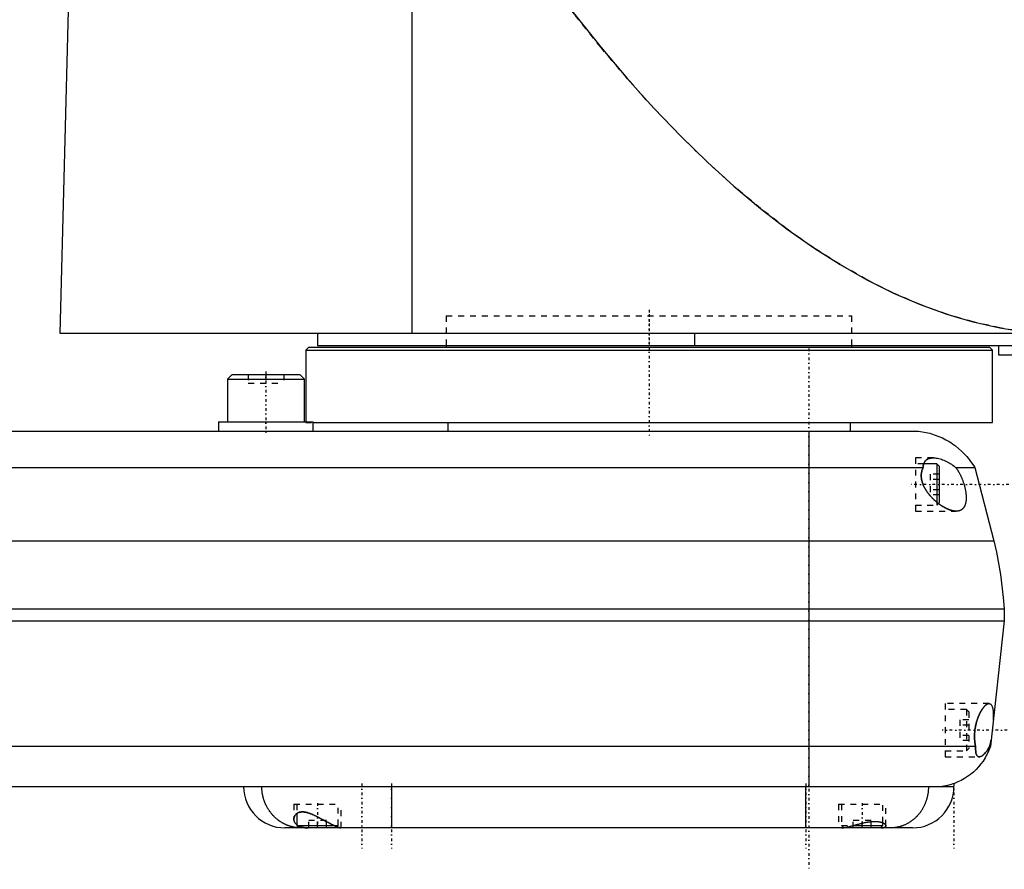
# Model space of a CAD drawing. Extents: x -168 to 602, y -1 to 861.
# Tile 5 of 9: x 194 to 360, y 302 to 446. Entities that reach past the tile are written whole.
import ezdxf

# ---------------------------------------------------------------- set-up
doc = ezdxf.new("R2010")
doc.units = 0
doc.linetypes.add('CENTER', pattern=[1.5, 0.45, -0.5, 0.05, -0.5])
doc.linetypes.add('DASHED', pattern=[2, 1, -1])
for name, color, linetype in [('AM_0', 7, 'CONTINUOUS'), ('AM_3', 7, 'DASHED'), ('AM_7', 7, 'CENTER')]:
    doc.layers.add(name, color=color, linetype=linetype)

msp = doc.modelspace()

# ---------------------------------------------------------------- linework, layer by layer
at = {"layer": 'AM_0', "color": 7, "linetype": 'CONTINUOUS'}
for p, q in [((260, 393), (260, 451.99)), ((200.5, 393), (202, 449.85)), ((602, 393), (200.5, 393)), ((244, 393), (244, 391)), ((307.66, 393), (307.66, 391)), ((244, 391), (598, 391)), ((265.75, 391), (265.75, 390.7)), ((334.25, 390.7), (334.25, 391)), ((359, 391), (359, 389.4)), ((242.5, 390.7), (242, 390.2)), ((242, 390.2), (242, 378.1)), ((242, 390.2), (358, 390.2)), ((242.5, 390.7), (357.5, 390.7)), ((358, 390.2), (357.5, 390.7)), ((358, 378), (358, 390.2)), ((359, 389.4), (375, 389.4)), ((229.58, 386.1), (228.78, 385.3)), ((229.58, 386.1), (240.98, 386.1)), ((241.78, 385.3), (240.98, 386.1)), ((228.78, 385.3), (228.78, 378.1)), ((228.78, 385.3), (241.78, 385.3)), ((241.78, 378.1), (241.78, 385.3)), ((227.28, 378.1), (227.28, 376.5)), ((227.28, 378.1), (243.28, 378.1)), ((243.28, 376.5), (243.28, 378.1)), ((243.28, 378), (358, 378)), ((266, 378), (266, 376.5)), ((334, 376.5), (334, 378)), ((-55.5, 376.5), (345.5, 376.5)), ((327, 376.5), (327, 316.5)), ((348.6, 371), (346.39, 371)), ((349, 370.6), (348.6, 371)), ((348.6, 371), (348.6, 364.52)), ((-56.29, 370.35), (346.29, 370.35)), ((349, 370.6), (349, 364.4)), ((351.81, 370.35), (355, 370.35)), ((355, 370.35), (358.25, 358)), ((348.89, 364.29), (349, 364.4)), ((-68.25, 358), (358.25, 358)), ((-70, 346.5), (360, 346.5)), ((360, 346.5), (360, 344.5)), ((-70, 344.5), (360, 344.5)), ((360, 344.5), (357.65, 323.3)), ((-65.14, 323.3), (355.14, 323.3)), ((357.54, 323.3), (357.65, 323.3)), ((-59.5, 316.5), (351.5, 316.5)), ((256.5, 316.5), (256.5, 309.5)), ((326.5, 309.5), (326.5, 316.5)), ((240.5, 311.93), (240.5, 309.9)), ((344.5, 309.5), (238.5, 309.5)), ((240.5, 309.9), (240.9, 309.5)), ((240.5, 309.9), (246.79, 309.9)), ((247.1, 309.5), (247.28, 309.68)), ((332.87, 309.53), (332.9, 309.5)), ((334.48, 309.9), (339.5, 309.9)), ((339.1, 309.5), (339.5, 309.9)), ((339.5, 309.9), (339.5, 310.35))]:
    msp.add_line(p, q, dxfattribs=at)
for points in [[(285.14, 449.85, 0), (287.39, 446.93, 0), (291.88, 441.33, 0), (296.37, 436.03, 0), (298.61, 433.49, 0), (300.86, 431.03, 0), (305.35, 426.34, 0), (309.84, 421.96, 0), (314.33, 417.88, 0), (318.83, 414.11, 0), (323.32, 410.65, 0), (325.56, 409.03, 0), (327.81, 407.49, 0), (332.3, 404.64, 0), (336.8, 402.09, 0), (341.29, 399.85, 0), (345.78, 397.92, 0), (350.27, 396.29, 0), (352.52, 395.59, 0), (354.77, 394.97, 0), (359.26, 393.95, 0), (363.75, 393.24, 0), (366, 393, 0)], [(345.5, 376.5, 0), (345.82, 376.46, 0), (346.47, 376.36, 0), (347.1, 376.23, 0), (347.42, 376.15, 0), (347.73, 376.06, 0), (348.35, 375.86, 0), (348.96, 375.63, 0), (349.55, 375.36, 0), (350.13, 375.07, 0), (350.7, 374.74, 0), (350.98, 374.57, 0), (351.25, 374.39, 0), (351.78, 374.01, 0), (352.29, 373.6, 0), (352.77, 373.16, 0), (353.24, 372.7, 0), (353.68, 372.21, 0), (353.88, 371.96, 0), (354.09, 371.71, 0), (354.47, 371.18, 0), (354.83, 370.63, 0), (355, 370.35, 0)], [(346.29, 370.35, 0), (346.29, 370.37, 0), (346.29, 370.4, 0), (346.29, 370.43, 0), (346.29, 370.44, 0), (346.29, 370.46, 0), (346.29, 370.49, 0), (346.3, 370.52, 0), (346.3, 370.55, 0), (346.3, 370.58, 0), (346.31, 370.61, 0), (346.31, 370.62, 0), (346.31, 370.64, 0), (346.32, 370.67, 0), (346.32, 370.7, 0), (346.32, 370.73, 0), (346.33, 370.75, 0), (346.34, 370.78, 0), (346.34, 370.8, 0), (346.34, 370.81, 0), (346.35, 370.84, 0), (346.35, 370.86, 0), (346.36, 370.88, 0), (346.36, 370.89, 0), (346.37, 370.92, 0), (346.38, 370.94, 0), (346.38, 370.96, 0), (346.38, 370.97, 0), (346.39, 370.99, 0), (346.4, 371.02, 0), (346.41, 371.04, 0), (346.42, 371.07, 0), (346.43, 371.09, 0), (346.43, 371.1, 0), (346.44, 371.12, 0), (346.45, 371.14, 0), (346.46, 371.16, 0), (346.5, 371.24, 0), (346.57, 371.37, 0), (346.66, 371.48, 0), (346.75, 371.58, 0), (346.8, 371.63, 0), (346.86, 371.67, 0), (346.97, 371.75, 0), (347.09, 371.81, 0), (347.22, 371.87, 0), (347.35, 371.91, 0), (347.49, 371.95, 0), (347.57, 371.96, 0), (347.64, 371.97, 0), (347.79, 371.99, 0), (347.95, 372, 0), (348.02, 372, 0)], [(348.02, 372, 0), (348.12, 372, 0), (348.32, 371.99, 0), (348.52, 371.96, 0), (348.63, 371.95, 0), (348.73, 371.93, 0), (348.94, 371.89, 0), (349.15, 371.83, 0), (349.37, 371.77, 0), (349.58, 371.69, 0), (349.8, 371.61, 0), (349.91, 371.56, 0), (350.02, 371.52, 0), (350.23, 371.41, 0), (350.45, 371.3, 0), (350.67, 371.18, 0), (350.88, 371.05, 0), (351.09, 370.91, 0), (351.2, 370.84, 0), (351.3, 370.76, 0), (351.51, 370.61, 0), (351.71, 370.44, 0), (351.81, 370.35, 0)], [(351.9, 363, 0), (351.87, 363, 0), (351.8, 363, 0), (351.73, 363.01, 0), (351.7, 363.01, 0), (351.67, 363.01, 0), (351.6, 363.02, 0), (351.53, 363.03, 0), (351.46, 363.04, 0), (351.4, 363.05, 0), (351.33, 363.06, 0), (351.29, 363.07, 0), (351.26, 363.08, 0), (351.19, 363.1, 0), (351.12, 363.12, 0), (351.05, 363.14, 0), (350.98, 363.16, 0), (350.9, 363.18, 0), (350.87, 363.19, 0), (350.83, 363.21, 0), (350.75, 363.23, 0), (350.68, 363.26, 0), (350.64, 363.28, 0), (350.6, 363.29, 0), (350.53, 363.32, 0), (350.45, 363.36, 0), (350.41, 363.37, 0), (350.37, 363.39, 0), (350.3, 363.43, 0), (350.22, 363.46, 0), (350.14, 363.5, 0), (350.06, 363.54, 0), (349.98, 363.58, 0), (349.94, 363.61, 0), (349.9, 363.63, 0), (349.82, 363.67, 0), (349.74, 363.72, 0), (349.66, 363.77, 0), (349.58, 363.81, 0), (349.5, 363.86, 0), (349.46, 363.89, 0), (349.42, 363.92, 0), (349.34, 363.97, 0), (349.26, 364.02, 0), (349.18, 364.08, 0), (349.1, 364.13, 0), (349.02, 364.19, 0), (348.98, 364.22, 0), (348.94, 364.25, 0), (348.87, 364.31, 0), (348.79, 364.37, 0), (348.71, 364.43, 0), (348.63, 364.49, 0), (348.56, 364.55, 0), (348.52, 364.58, 0), (348.48, 364.62, 0), (348.41, 364.68, 0), (348.33, 364.75, 0), (348.26, 364.81, 0), (348.18, 364.88, 0), (348.11, 364.95, 0), (348.08, 364.98, 0), (348.04, 365.01, 0), (347.97, 365.08, 0), (347.89, 365.16, 0), (347.86, 365.19, 0), (347.82, 365.23, 0), (347.75, 365.31, 0), (347.68, 365.38, 0), (347.64, 365.42, 0), (347.6, 365.46, 0), (347.53, 365.54, 0), (347.46, 365.62, 0), (347.39, 365.7, 0), (347.32, 365.79, 0), (347.25, 365.87, 0), (347.22, 365.92, 0), (347.18, 365.96, 0), (347.12, 366.05, 0), (347.05, 366.14, 0), (346.98, 366.23, 0), (346.92, 366.32, 0), (346.86, 366.41, 0), (346.83, 366.46, 0), (346.8, 366.5, 0), (346.74, 366.6, 0), (346.68, 366.69, 0), (346.62, 366.79, 0), (346.57, 366.89, 0), (346.51, 366.99, 0), (346.49, 367.04, 0), (346.46, 367.09, 0), (346.41, 367.19, 0), (346.37, 367.29, 0), (346.32, 367.39, 0), (346.28, 367.49, 0), (346.24, 367.59, 0), (346.22, 367.65, 0), (346.2, 367.7, 0), (346.17, 367.8, 0), (346.13, 367.91, 0), (346.11, 368.01, 0), (346.08, 368.11, 0), (346.05, 368.22, 0), (346.04, 368.27, 0), (346.03, 368.33, 0), (346.01, 368.43, 0), (346, 368.54, 0), (345.99, 368.59, 0), (345.99, 368.64, 0), (345.98, 368.75, 0), (345.97, 368.85, 0), (345.97, 368.91, 0), (345.97, 368.96, 0), (345.97, 369.06, 0), (345.98, 369.17, 0), (345.98, 369.27, 0), (345.99, 369.37, 0), (346.01, 369.47, 0), (346.02, 369.52, 0), (346.03, 369.57, 0), (346.05, 369.67, 0), (346.07, 369.77, 0), (346.1, 369.86, 0), (346.12, 369.96, 0), (346.16, 370.05, 0), (346.17, 370.09, 0), (346.19, 370.14, 0), (346.23, 370.22, 0), (346.27, 370.31, 0), (346.29, 370.35, 0)], [(351.81, 370.35, 0), (351.84, 370.32, 0), (351.89, 370.25, 0), (351.94, 370.18, 0), (351.96, 370.15, 0), (351.99, 370.11, 0), (352.03, 370.05, 0), (352.08, 369.97, 0), (352.13, 369.9, 0), (352.18, 369.83, 0), (352.22, 369.75, 0), (352.25, 369.71, 0), (352.27, 369.67, 0), (352.32, 369.59, 0), (352.36, 369.51, 0), (352.41, 369.43, 0), (352.45, 369.35, 0), (352.5, 369.26, 0), (352.52, 369.22, 0), (352.54, 369.18, 0), (352.59, 369.09, 0), (352.63, 369, 0), (352.65, 368.96, 0), (352.67, 368.91, 0), (352.71, 368.82, 0), (352.75, 368.73, 0), (352.77, 368.69, 0), (352.79, 368.64, 0), (352.83, 368.55, 0), (352.87, 368.46, 0), (352.91, 368.36, 0), (352.94, 368.27, 0), (352.98, 368.17, 0), (353, 368.12, 0), (353.01, 368.08, 0), (353.05, 367.98, 0), (353.08, 367.88, 0), (353.11, 367.79, 0), (353.14, 367.69, 0), (353.17, 367.6, 0), (353.19, 367.55, 0), (353.2, 367.5, 0), (353.23, 367.4, 0), (353.26, 367.31, 0), (353.28, 367.21, 0), (353.31, 367.12, 0), (353.33, 367.02, 0), (353.34, 366.98, 0), (353.35, 366.93, 0), (353.37, 366.84, 0), (353.39, 366.74, 0), (353.41, 366.65, 0), (353.43, 366.55, 0), (353.45, 366.46, 0), (353.46, 366.41, 0), (353.46, 366.36, 0), (353.48, 366.27, 0), (353.49, 366.17, 0), (353.51, 366.08, 0), (353.52, 365.98, 0), (353.53, 365.89, 0), (353.53, 365.84, 0), (353.54, 365.79, 0), (353.54, 365.7, 0), (353.55, 365.61, 0), (353.55, 365.56, 0), (353.56, 365.52, 0), (353.56, 365.43, 0), (353.56, 365.34, 0), (353.56, 365.29, 0), (353.56, 365.25, 0), (353.56, 365.16, 0), (353.56, 365.08, 0), (353.55, 364.99, 0), (353.55, 364.91, 0), (353.54, 364.83, 0), (353.54, 364.79, 0), (353.54, 364.75, 0), (353.53, 364.67, 0), (353.52, 364.59, 0), (353.5, 364.51, 0), (353.49, 364.44, 0), (353.47, 364.37, 0), (353.47, 364.33, 0), (353.46, 364.3, 0), (353.44, 364.23, 0), (353.42, 364.17, 0), (353.4, 364.1, 0), (353.38, 364.04, 0), (353.36, 363.98, 0), (353.34, 363.95, 0), (353.33, 363.92, 0), (353.31, 363.87, 0), (353.28, 363.81, 0), (353.25, 363.76, 0), (353.22, 363.71, 0), (353.19, 363.66, 0), (353.18, 363.63, 0), (353.16, 363.61, 0), (353.13, 363.56, 0), (353.09, 363.52, 0), (353.05, 363.48, 0), (353.02, 363.44, 0), (352.98, 363.4, 0), (352.96, 363.38, 0), (352.94, 363.36, 0), (352.9, 363.32, 0), (352.86, 363.29, 0), (352.83, 363.28, 0), (352.81, 363.26, 0), (352.77, 363.23, 0), (352.72, 363.2, 0), (352.7, 363.19, 0), (352.68, 363.18, 0), (352.63, 363.15, 0), (352.58, 363.13, 0), (352.53, 363.11, 0), (352.48, 363.09, 0), (352.43, 363.07, 0), (352.4, 363.07, 0), (352.37, 363.06, 0), (352.32, 363.05, 0), (352.27, 363.03, 0), (352.21, 363.02, 0), (352.16, 363.02, 0), (352.1, 363.01, 0), (352.07, 363.01, 0), (352.04, 363, 0), (351.99, 363, 0), (351.93, 363, 0), (351.9, 363, 0)], [(358.25, 358, 0), (358.67, 356.1, 0), (359.35, 352.28, 0), (359.83, 348.43, 0), (360, 346.5, 0)], [(355.14, 323.3, 0), (355.14, 323.34, 0), (355.12, 323.42, 0), (355.1, 323.49, 0), (355.09, 323.53, 0), (355.09, 323.57, 0), (355.07, 323.66, 0), (355.06, 323.74, 0), (355.05, 323.82, 0), (355.03, 323.91, 0), (355.02, 323.99, 0), (355.02, 324.04, 0), (355.01, 324.08, 0), (355, 324.17, 0), (355, 324.26, 0), (354.99, 324.35, 0), (354.98, 324.44, 0), (354.98, 324.53, 0), (354.98, 324.58, 0), (354.97, 324.62, 0), (354.97, 324.72, 0), (354.97, 324.81, 0), (354.97, 324.86, 0), (354.97, 324.9, 0), (354.97, 325, 0), (354.97, 325.09, 0), (354.97, 325.14, 0), (354.97, 325.18, 0), (354.98, 325.28, 0), (354.98, 325.37, 0), (354.99, 325.47, 0), (354.99, 325.56, 0), (355, 325.65, 0), (355, 325.7, 0), (355.01, 325.74, 0), (355.02, 325.84, 0), (355.03, 325.93, 0), (355.04, 326.02, 0), (355.05, 326.11, 0), (355.06, 326.21, 0), (355.07, 326.25, 0), (355.08, 326.3, 0), (355.09, 326.39, 0), (355.11, 326.49, 0), (355.13, 326.58, 0), (355.15, 326.67, 0), (355.16, 326.77, 0), (355.17, 326.81, 0), (355.18, 326.86, 0), (355.21, 326.95, 0), (355.23, 327.04, 0), (355.25, 327.14, 0), (355.27, 327.23, 0), (355.3, 327.32, 0), (355.31, 327.36, 0), (355.32, 327.41, 0), (355.35, 327.5, 0), (355.38, 327.59, 0), (355.4, 327.67, 0), (355.43, 327.76, 0), (355.46, 327.84, 0), (355.48, 327.89, 0), (355.49, 327.93, 0), (355.52, 328.01, 0), (355.55, 328.1, 0), (355.57, 328.14, 0), (355.58, 328.18, 0), (355.61, 328.26, 0), (355.65, 328.34, 0), (355.66, 328.37, 0), (355.68, 328.41, 0), (355.71, 328.49, 0), (355.74, 328.56, 0), (355.78, 328.64, 0), (355.81, 328.71, 0), (355.84, 328.78, 0), (355.86, 328.81, 0), (355.88, 328.85, 0), (355.91, 328.92, 0), (355.94, 328.98, 0), (355.98, 329.05, 0), (356.01, 329.11, 0), (356.05, 329.17, 0), (356.06, 329.2, 0), (356.08, 329.23, 0), (356.12, 329.29, 0), (356.15, 329.35, 0), (356.19, 329.41, 0), (356.23, 329.47, 0), (356.26, 329.52, 0), (356.28, 329.55, 0), (356.3, 329.58, 0), (356.34, 329.63, 0), (356.37, 329.68, 0), (356.41, 329.73, 0), (356.45, 329.78, 0), (356.48, 329.83, 0), (356.5, 329.86, 0), (356.52, 329.88, 0), (356.56, 329.92, 0), (356.6, 329.97, 0), (356.63, 330.01, 0), (356.67, 330.05, 0), (356.71, 330.09, 0), (356.73, 330.11, 0), (356.75, 330.13, 0), (356.78, 330.16, 0), (356.82, 330.2, 0), (356.84, 330.21, 0), (356.85, 330.23, 0), (356.89, 330.26, 0), (356.93, 330.29, 0), (356.94, 330.3, 0), (356.96, 330.31, 0), (357, 330.34, 0), (357.03, 330.36, 0), (357.07, 330.38, 0), (357.1, 330.4, 0), (357.13, 330.42, 0), (357.15, 330.43, 0), (357.17, 330.44, 0), (357.2, 330.45, 0), (357.23, 330.46, 0), (357.26, 330.47, 0), (357.29, 330.48, 0), (357.32, 330.49, 0), (357.34, 330.49, 0), (357.35, 330.49, 0), (357.38, 330.5, 0), (357.41, 330.5, 0), (357.42, 330.5, 0)], [(357.42, 330.5, 0), (357.47, 330.5, 0), (357.55, 330.48, 0), (357.63, 330.44, 0), (357.67, 330.42, 0), (357.71, 330.39, 0), (357.78, 330.32, 0), (357.85, 330.22, 0), (357.91, 330.11, 0), (357.96, 329.98, 0), (358, 329.84, 0), (358.02, 329.76, 0), (358.04, 329.68, 0), (358.08, 329.5, 0), (358.1, 329.31, 0), (358.12, 329.11, 0), (358.14, 328.89, 0), (358.15, 328.66, 0), (358.15, 328.54, 0), (358.15, 328.41, 0), (358.15, 328.15, 0), (358.15, 327.89, 0), (358.14, 327.75, 0)], [(357.76, 324.34, 0), (357.76, 324.3, 0), (357.75, 324.24, 0), (357.74, 324.18, 0), (357.73, 324.15, 0), (357.72, 324.12, 0), (357.71, 324.06, 0), (357.7, 324, 0), (357.69, 323.94, 0), (357.67, 323.88, 0), (357.66, 323.82, 0), (357.66, 323.79, 0), (357.65, 323.77, 0), (357.64, 323.71, 0), (357.62, 323.65, 0), (357.61, 323.6, 0), (357.6, 323.54, 0), (357.58, 323.49, 0), (357.58, 323.46, 0), (357.57, 323.43, 0), (357.56, 323.38, 0), (357.54, 323.33, 0), (357.54, 323.3, 0)], [(357.65, 323.3, 0), (357.55, 323, 0), (357.32, 322.43, 0), (357.05, 321.86, 0), (356.91, 321.59, 0), (356.75, 321.32, 0), (356.42, 320.79, 0), (356.06, 320.29, 0), (355.66, 319.81, 0), (355.23, 319.35, 0), (354.78, 318.93, 0), (354.55, 318.73, 0), (354.31, 318.53, 0), (353.8, 318.16, 0), (353.28, 317.83, 0), (352.74, 317.52, 0), (352.18, 317.26, 0), (351.6, 317.02, 0), (351.31, 316.92, 0), (351.01, 316.83, 0), (350.42, 316.67, 0), (349.81, 316.55, 0), (349.5, 316.5, 0)], [(355.75, 321.5, 0), (355.71, 321.5, 0), (355.64, 321.51, 0), (355.57, 321.54, 0), (355.54, 321.55, 0), (355.51, 321.57, 0), (355.45, 321.62, 0), (355.4, 321.67, 0), (355.36, 321.74, 0), (355.31, 321.82, 0), (355.28, 321.91, 0), (355.26, 321.96, 0), (355.25, 322.02, 0), (355.22, 322.13, 0), (355.2, 322.25, 0), (355.18, 322.39, 0), (355.17, 322.54, 0), (355.16, 322.69, 0), (355.15, 322.77, 0), (355.15, 322.85, 0), (355.15, 323.03, 0), (355.14, 323.21, 0), (355.14, 323.3, 0)], [(357.54, 323.3, 0), (357.49, 323.21, 0), (357.4, 323.03, 0), (357.3, 322.86, 0), (357.25, 322.78, 0), (357.2, 322.7, 0), (357.09, 322.54, 0), (356.99, 322.4, 0), (356.88, 322.27, 0), (356.78, 322.15, 0), (356.67, 322.03, 0), (356.62, 321.98, 0), (356.57, 321.93, 0), (356.46, 321.84, 0), (356.36, 321.75, 0), (356.26, 321.68, 0), (356.16, 321.62, 0), (356.06, 321.58, 0), (356.01, 321.56, 0), (355.97, 321.54, 0), (355.88, 321.51, 0), (355.79, 321.5, 0), (355.75, 321.5, 0)], [(240.89, 309.51, 0), (240.85, 309.51, 0), (240.75, 309.51, 0), (240.66, 309.52, 0), (240.62, 309.53, 0), (240.57, 309.53, 0), (240.48, 309.54, 0), (240.39, 309.55, 0), (240.29, 309.56, 0), (240.2, 309.58, 0), (240.11, 309.59, 0), (240.07, 309.6, 0), (240.02, 309.61, 0), (239.93, 309.63, 0), (239.84, 309.65, 0), (239.75, 309.67, 0), (239.66, 309.69, 0), (239.57, 309.71, 0), (239.52, 309.72, 0), (239.48, 309.74, 0), (239.39, 309.76, 0), (239.3, 309.79, 0), (239.26, 309.8, 0), (239.21, 309.82, 0), (239.12, 309.85, 0), (239.04, 309.88, 0), (238.99, 309.9, 0), (238.95, 309.91, 0), (238.86, 309.95, 0), (238.77, 309.98, 0), (238.69, 310.02, 0), (238.6, 310.06, 0), (238.52, 310.1, 0), (238.47, 310.12, 0), (238.43, 310.14, 0), (238.35, 310.18, 0), (238.26, 310.22, 0), (238.18, 310.27, 0), (238.1, 310.31, 0), (238.02, 310.36, 0), (237.98, 310.38, 0), (237.94, 310.41, 0), (237.85, 310.45, 0), (237.77, 310.51, 0), (237.7, 310.56, 0), (237.62, 310.61, 0), (237.54, 310.66, 0), (237.5, 310.69, 0), (237.46, 310.72, 0), (237.39, 310.77, 0), (237.31, 310.83, 0), (237.23, 310.89, 0), (237.16, 310.95, 0), (237.09, 311.01, 0), (237.05, 311.04, 0), (237.01, 311.07, 0), (236.94, 311.14, 0), (236.87, 311.2, 0), (236.8, 311.27, 0), (236.73, 311.33, 0), (236.66, 311.4, 0), (236.63, 311.43, 0), (236.6, 311.47, 0), (236.53, 311.54, 0), (236.46, 311.61, 0), (236.43, 311.64, 0), (236.4, 311.68, 0), (236.33, 311.75, 0), (236.27, 311.82, 0), (236.24, 311.86, 0), (236.21, 311.9, 0), (236.15, 311.97, 0), (236.09, 312.05, 0), (236.03, 312.13, 0), (235.97, 312.21, 0), (235.91, 312.28, 0), (235.89, 312.32, 0), (235.86, 312.36, 0), (235.8, 312.44, 0), (235.75, 312.53, 0), (235.7, 312.61, 0), (235.65, 312.69, 0), (235.6, 312.77, 0), (235.57, 312.82, 0), (235.55, 312.86, 0), (235.5, 312.94, 0), (235.45, 313.03, 0), (235.41, 313.12, 0), (235.36, 313.2, 0), (235.32, 313.29, 0), (235.3, 313.33, 0), (235.28, 313.38, 0), (235.23, 313.47, 0), (235.19, 313.56, 0), (235.16, 313.65, 0), (235.12, 313.74, 0), (235.08, 313.83, 0), (235.06, 313.88, 0), (235.05, 313.92, 0), (235.01, 314.02, 0), (234.98, 314.11, 0), (234.95, 314.2, 0), (234.92, 314.3, 0), (234.89, 314.39, 0), (234.88, 314.44, 0), (234.86, 314.49, 0), (234.84, 314.58, 0), (234.81, 314.68, 0), (234.8, 314.73, 0), (234.79, 314.78, 0), (234.76, 314.87, 0), (234.74, 314.97, 0), (234.73, 315.02, 0), (234.72, 315.07, 0), (234.7, 315.16, 0), (234.69, 315.26, 0), (234.67, 315.36, 0), (234.66, 315.46, 0), (234.64, 315.56, 0), (234.64, 315.61, 0), (234.63, 315.66, 0), (234.62, 315.75, 0), (234.61, 315.85, 0), (234.6, 315.95, 0), (234.6, 316.05, 0), (234.59, 316.15, 0), (234.59, 316.2, 0), (234.59, 316.25, 0), (234.58, 316.35, 0), (234.58, 316.45, 0), (234.58, 316.5, 0)], [(347.19, 316.5, 0), (347.19, 316.45, 0), (347.19, 316.35, 0), (347.19, 316.24, 0), (347.19, 316.19, 0), (347.19, 316.14, 0), (347.18, 316.04, 0), (347.17, 315.94, 0), (347.17, 315.83, 0), (347.16, 315.73, 0), (347.15, 315.63, 0), (347.14, 315.58, 0), (347.13, 315.53, 0), (347.12, 315.43, 0), (347.1, 315.33, 0), (347.09, 315.23, 0), (347.07, 315.13, 0), (347.05, 315.03, 0), (347.04, 314.98, 0), (347.03, 314.93, 0), (347.01, 314.83, 0), (346.99, 314.73, 0), (346.97, 314.68, 0), (346.96, 314.63, 0), (346.94, 314.53, 0), (346.91, 314.43, 0), (346.9, 314.38, 0), (346.88, 314.33, 0), (346.85, 314.24, 0), (346.82, 314.14, 0), (346.79, 314.04, 0), (346.76, 313.95, 0), (346.72, 313.85, 0), (346.7, 313.81, 0), (346.68, 313.76, 0), (346.65, 313.66, 0), (346.61, 313.57, 0), (346.57, 313.48, 0), (346.53, 313.39, 0), (346.49, 313.29, 0), (346.46, 313.25, 0), (346.44, 313.2, 0), (346.4, 313.11, 0), (346.35, 313.03, 0), (346.31, 312.94, 0), (346.26, 312.85, 0), (346.21, 312.76, 0), (346.18, 312.72, 0), (346.16, 312.68, 0), (346.11, 312.59, 0), (346.05, 312.51, 0), (346, 312.42, 0), (345.95, 312.34, 0), (345.89, 312.26, 0), (345.86, 312.22, 0), (345.83, 312.18, 0), (345.78, 312.1, 0), (345.72, 312.02, 0), (345.66, 311.94, 0), (345.6, 311.87, 0), (345.53, 311.79, 0), (345.5, 311.75, 0), (345.47, 311.72, 0), (345.41, 311.64, 0), (345.34, 311.57, 0), (345.31, 311.53, 0), (345.27, 311.5, 0), (345.21, 311.43, 0), (345.14, 311.36, 0), (345.11, 311.32, 0), (345.07, 311.29, 0), (345, 311.22, 0), (344.93, 311.15, 0), (344.86, 311.09, 0), (344.79, 311.02, 0), (344.71, 310.96, 0), (344.68, 310.93, 0), (344.64, 310.9, 0), (344.57, 310.84, 0), (344.49, 310.78, 0), (344.42, 310.72, 0), (344.34, 310.67, 0), (344.26, 310.61, 0), (344.22, 310.58, 0), (344.18, 310.56, 0), (344.1, 310.5, 0), (344.02, 310.45, 0), (343.94, 310.4, 0), (343.86, 310.35, 0), (343.78, 310.3, 0), (343.74, 310.28, 0), (343.7, 310.26, 0), (343.62, 310.21, 0), (343.53, 310.17, 0), (343.45, 310.13, 0), (343.37, 310.08, 0), (343.28, 310.04, 0), (343.24, 310.03, 0), (343.19, 310.01, 0), (343.11, 309.97, 0), (343.02, 309.93, 0), (342.94, 309.9, 0), (342.85, 309.87, 0), (342.76, 309.83, 0), (342.72, 309.82, 0), (342.67, 309.8, 0), (342.59, 309.78, 0), (342.5, 309.75, 0), (342.45, 309.73, 0), (342.41, 309.72, 0), (342.32, 309.7, 0), (342.23, 309.67, 0), (342.18, 309.66, 0), (342.14, 309.65, 0), (342.05, 309.63, 0), (341.96, 309.61, 0), (341.87, 309.6, 0), (341.78, 309.58, 0), (341.69, 309.57, 0), (341.64, 309.56, 0), (341.6, 309.55, 0), (341.51, 309.54, 0), (341.41, 309.53, 0), (341.32, 309.52, 0), (341.23, 309.51, 0), (341.14, 309.51, 0), (341.09, 309.51, 0), (341.05, 309.5, 0), (340.96, 309.5, 0), (340.86, 309.5, 0), (340.82, 309.5, 0)], [(240, 310.98, 0), (240, 311, 0), (240, 311.06, 0), (240.01, 311.12, 0), (240.01, 311.14, 0), (240.02, 311.17, 0), (240.03, 311.23, 0), (240.04, 311.28, 0), (240.06, 311.34, 0), (240.08, 311.39, 0), (240.1, 311.44, 0), (240.11, 311.47, 0), (240.13, 311.49, 0), (240.15, 311.54, 0), (240.18, 311.59, 0), (240.22, 311.64, 0), (240.25, 311.69, 0), (240.29, 311.73, 0), (240.31, 311.75, 0), (240.33, 311.77, 0), (240.37, 311.82, 0), (240.41, 311.86, 0), (240.44, 311.88, 0), (240.46, 311.9, 0), (240.51, 311.93, 0), (240.57, 311.97, 0), (240.59, 311.99, 0), (240.62, 312, 0), (240.68, 312.04, 0), (240.74, 312.07, 0), (240.81, 312.09, 0), (240.87, 312.12, 0), (240.94, 312.14, 0), (240.98, 312.15, 0), (241.01, 312.16, 0), (241.09, 312.17, 0), (241.16, 312.18, 0), (241.24, 312.19, 0), (241.32, 312.2, 0), (241.4, 312.2, 0), (241.45, 312.2, 0), (241.49, 312.2, 0), (241.58, 312.2, 0), (241.67, 312.19, 0), (241.76, 312.18, 0), (241.85, 312.17, 0), (241.94, 312.15, 0), (241.99, 312.14, 0), (242.04, 312.13, 0), (242.13, 312.11, 0), (242.23, 312.09, 0), (242.32, 312.06, 0), (242.42, 312.03, 0), (242.52, 312, 0), (242.57, 311.98, 0), (242.62, 311.97, 0), (242.72, 311.93, 0), (242.82, 311.89, 0), (242.92, 311.85, 0), (243.02, 311.81, 0), (243.12, 311.77, 0), (243.17, 311.75, 0), (243.22, 311.72, 0), (243.33, 311.68, 0), (243.43, 311.63, 0), (243.48, 311.6, 0), (243.54, 311.58, 0), (243.64, 311.53, 0), (243.75, 311.48, 0), (243.8, 311.45, 0), (243.85, 311.43, 0), (243.96, 311.37, 0), (244.06, 311.32, 0), (244.17, 311.27, 0), (244.27, 311.21, 0), (244.38, 311.16, 0), (244.43, 311.13, 0), (244.49, 311.1, 0), (244.59, 311.05, 0), (244.69, 310.99, 0), (244.8, 310.93, 0), (244.9, 310.88, 0), (245.01, 310.82, 0), (245.06, 310.8, 0), (245.11, 310.77, 0), (245.21, 310.71, 0), (245.31, 310.66, 0), (245.41, 310.61, 0), (245.51, 310.55, 0), (245.61, 310.5, 0), (245.66, 310.47, 0), (245.71, 310.45, 0), (245.81, 310.4, 0), (245.9, 310.35, 0), (246, 310.3, 0), (246.09, 310.25, 0), (246.18, 310.2, 0), (246.23, 310.18, 0), (246.27, 310.15, 0), (246.36, 310.11, 0), (246.45, 310.07, 0), (246.54, 310.02, 0), (246.62, 309.98, 0), (246.71, 309.94, 0), (246.75, 309.92, 0), (246.79, 309.9, 0), (246.87, 309.86, 0), (246.94, 309.83, 0), (246.98, 309.81, 0), (247.02, 309.79, 0), (247.09, 309.76, 0), (247.16, 309.73, 0), (247.2, 309.72, 0), (247.23, 309.7, 0), (247.3, 309.68, 0), (247.36, 309.65, 0), (247.42, 309.63, 0), (247.48, 309.61, 0), (247.54, 309.59, 0), (247.57, 309.58, 0), (247.59, 309.57, 0), (247.64, 309.55, 0), (247.69, 309.54, 0), (247.73, 309.53, 0), (247.77, 309.52, 0), (247.81, 309.51, 0), (247.83, 309.51, 0), (247.84, 309.51, 0), (247.87, 309.5, 0), (247.9, 309.5, 0), (247.91, 309.5, 0)], [(240.5, 310.02, 0), (240.47, 310.05, 0), (240.42, 310.09, 0), (240.37, 310.14, 0), (240.35, 310.16, 0), (240.32, 310.19, 0), (240.28, 310.24, 0), (240.24, 310.29, 0), (240.2, 310.34, 0), (240.17, 310.39, 0), (240.14, 310.44, 0), (240.12, 310.47, 0), (240.11, 310.5, 0), (240.09, 310.55, 0), (240.06, 310.61, 0), (240.05, 310.66, 0), (240.03, 310.72, 0), (240.02, 310.78, 0), (240.01, 310.8, 0), (240.01, 310.83, 0), (240, 310.89, 0), (240, 310.95, 0), (240, 310.98, 0)], [(332.52, 309.5, 0), (332.54, 309.5, 0), (332.59, 309.5, 0), (332.64, 309.5, 0), (332.67, 309.51, 0), (332.7, 309.51, 0), (332.76, 309.51, 0), (332.81, 309.52, 0), (332.88, 309.53, 0), (332.94, 309.54, 0), (333, 309.55, 0), (333.03, 309.55, 0), (333.07, 309.56, 0), (333.14, 309.57, 0), (333.21, 309.58, 0), (333.28, 309.6, 0), (333.35, 309.61, 0), (333.42, 309.63, 0), (333.46, 309.64, 0), (333.5, 309.65, 0), (333.57, 309.66, 0), (333.65, 309.68, 0), (333.69, 309.69, 0), (333.73, 309.7, 0), (333.81, 309.72, 0), (333.89, 309.74, 0), (333.93, 309.75, 0), (333.98, 309.76, 0), (334.06, 309.79, 0), (334.15, 309.81, 0), (334.23, 309.83, 0), (334.32, 309.86, 0), (334.41, 309.88, 0), (334.45, 309.89, 0), (334.5, 309.9, 0), (334.58, 309.93, 0), (334.68, 309.95, 0), (334.77, 309.98, 0), (334.86, 310, 0), (334.95, 310.03, 0), (335, 310.04, 0), (335.04, 310.05, 0), (335.14, 310.08, 0), (335.23, 310.1, 0), (335.33, 310.13, 0), (335.42, 310.15, 0), (335.52, 310.18, 0), (335.56, 310.19, 0), (335.61, 310.2, 0), (335.71, 310.23, 0), (335.8, 310.25, 0), (335.9, 310.27, 0), (336, 310.3, 0), (336.09, 310.32, 0), (336.14, 310.33, 0), (336.19, 310.34, 0), (336.29, 310.36, 0), (336.38, 310.38, 0), (336.48, 310.4, 0), (336.58, 310.42, 0), (336.67, 310.44, 0), (336.72, 310.45, 0), (336.77, 310.46, 0), (336.86, 310.47, 0), (336.96, 310.49, 0), (337.01, 310.5, 0), (337.05, 310.5, 0), (337.15, 310.52, 0), (337.24, 310.53, 0), (337.29, 310.54, 0), (337.34, 310.54, 0), (337.43, 310.55, 0), (337.52, 310.56, 0), (337.61, 310.57, 0), (337.7, 310.58, 0), (337.79, 310.58, 0), (337.83, 310.58, 0), (337.88, 310.59, 0), (337.96, 310.59, 0), (338.05, 310.59, 0), (338.13, 310.59, 0), (338.21, 310.59, 0), (338.3, 310.59, 0), (338.34, 310.59, 0), (338.38, 310.59, 0), (338.45, 310.58, 0), (338.53, 310.58, 0), (338.61, 310.57, 0), (338.68, 310.56, 0), (338.75, 310.55, 0), (338.79, 310.55, 0), (338.83, 310.54, 0), (338.89, 310.53, 0), (338.96, 310.52, 0), (339.03, 310.51, 0), (339.09, 310.49, 0), (339.15, 310.48, 0), (339.18, 310.47, 0), (339.21, 310.46, 0), (339.27, 310.44, 0), (339.32, 310.42, 0), (339.37, 310.41, 0), (339.43, 310.39, 0), (339.47, 310.37, 0), (339.5, 310.35, 0), (339.52, 310.34, 0), (339.57, 310.32, 0), (339.61, 310.3, 0), (339.63, 310.29, 0), (339.65, 310.28, 0), (339.69, 310.25, 0), (339.72, 310.23, 0), (339.74, 310.22, 0), (339.76, 310.21, 0), (339.79, 310.18, 0), (339.82, 310.16, 0), (339.85, 310.13, 0), (339.87, 310.11, 0), (339.9, 310.08, 0), (339.91, 310.07, 0), (339.92, 310.06, 0), (339.93, 310.03, 0), (339.95, 310.01, 0), (339.96, 309.98, 0), (339.98, 309.96, 0), (339.99, 309.93, 0), (339.99, 309.92, 0), (339.99, 309.91, 0), (340, 309.88, 0), (340, 309.86, 0), (340, 309.85, 0)], [(340, 309.85, 0), (340, 309.83, 0), (339.99, 309.8, 0), (339.99, 309.77, 0), (339.98, 309.75, 0), (339.97, 309.74, 0), (339.95, 309.71, 0), (339.93, 309.68, 0), (339.9, 309.66, 0), (339.87, 309.63, 0), (339.83, 309.61, 0), (339.81, 309.6, 0), (339.79, 309.59, 0), (339.75, 309.57, 0), (339.7, 309.55, 0), (339.64, 309.54, 0), (339.58, 309.53, 0), (339.52, 309.52, 0), (339.49, 309.51, 0), (339.45, 309.51, 0), (339.38, 309.5, 0), (339.31, 309.5, 0), (339.27, 309.5, 0)]]:
    msp.add_polyline3d(points, dxfattribs=at)
for centre, start, end in [((238.5, 316.5), 180, 270), ((344.5, 316.5), 270, 0)]:
    msp.add_arc(centre, 7, start, end, dxfattribs=at)
at = {"layer": 'AM_3', "color": 6, "linetype": 'DASHED'}
for p, q in [((265.75, 396), (265.75, 391)), ((265.75, 396), (334.25, 396)), ((334.25, 391), (334.25, 396)), ((232.28, 386.1), (232.28, 384.6)), ((235.28, 386.1), (235.28, 384.6)), ((238.28, 386.1), (238.28, 384.6)), ((232.28, 384.6), (238.28, 384.6)), ((242, 378.1), (242, 378)), ((242, 378), (243.28, 378)), ((348.02, 372), (345, 372)), ((345, 372), (345, 363)), ((346.39, 371), (345, 371)), ((348.02, 372), (348.01, 372)), ((347.5, 369.23), (347.5, 365.77)), ((349, 369.23), (347.5, 369.23)), ((349, 368.37), (347.5, 368.37)), ((349, 366.63), (347.5, 366.63)), ((349, 365.77), (347.5, 365.77)), ((348.6, 364.52), (348.6, 364)), ((348.6, 364), (348.89, 364.29)), ((345, 364), (348.6, 364)), ((345, 363), (351.9, 363)), ((357.42, 330.5), (350, 330.5)), ((350, 330.5), (350, 321.5)), ((353.6, 329.5), (350, 329.5)), ((354, 329.1), (353.6, 329.5)), ((353.6, 329.5), (353.6, 322.5)), ((352.5, 327.73), (352.5, 324.27)), ((354, 327.73), (352.5, 327.73)), ((354, 329.1), (354, 322.9)), ((354, 326.87), (352.5, 326.87)), ((354, 325.13), (352.5, 325.13)), ((354, 324.27), (352.5, 324.27)), ((353.6, 322.5), (354, 322.9)), ((350, 322.5), (353.6, 322.5)), ((350, 321.5), (355.75, 321.5)), ((240, 313.5), (240, 310.98)), ((240, 313.5), (248, 313.5)), ((240.5, 313.5), (240.5, 311.93)), ((247.5, 309.9), (247.5, 313.5)), ((248, 309.5), (248, 313.5)), ((332, 313.5), (332, 309.5)), ((332, 313.5), (340, 313.5)), ((332.5, 313.5), (332.5, 309.9)), ((339.5, 310.35), (339.5, 313.5)), ((340, 309.85), (340, 313.5)), ((242.5, 309.5), (242.5, 310.75)), ((245.5, 310.75), (242.5, 310.75)), ((244, 309.5), (244, 310.75)), ((245.5, 309.5), (245.5, 310.75)), ((246.79, 309.9), (247.5, 309.9)), ((247.28, 309.68), (247.5, 309.9)), ((332.5, 309.9), (332.87, 309.53)), ((332.5, 309.9), (334.48, 309.9)), ((339.1, 309.5), (332.9, 309.5)), ((334.5, 309.5), (334.5, 310.75)), ((337.5, 310.75), (334.5, 310.75)), ((336, 309.5), (336, 310.75)), ((337.5, 309.5), (337.5, 310.75))]:
    msp.add_line(p, q, dxfattribs=at)
for points in [[(366, 393, 0), (363.75, 393.24, 0), (359.26, 393.95, 0), (354.77, 394.97, 0), (352.52, 395.59, 0), (350.27, 396.29, 0), (345.78, 397.92, 0), (341.29, 399.85, 0), (336.8, 402.09, 0), (332.3, 404.64, 0), (327.81, 407.49, 0), (325.56, 409.03, 0), (323.32, 410.65, 0), (318.83, 414.11, 0), (314.33, 417.88, 0), (309.84, 421.96, 0), (305.35, 426.34, 0), (300.86, 431.03, 0), (298.61, 433.49, 0), (296.37, 436.03, 0), (291.88, 441.33, 0), (287.39, 446.93, 0), (285.14, 449.85, 0)], [(346.39, 371, 0), (346.37, 370.93, 0), (346.35, 370.84, 0), (346.34, 370.81, 0), (346.34, 370.78, 0), (346.33, 370.77, 0), (346.33, 370.76, 0), (346.32, 370.73, 0), (346.32, 370.7, 0), (346.32, 370.67, 0), (346.31, 370.65, 0), (346.31, 370.62, 0), (346.31, 370.6, 0), (346.3, 370.59, 0), (346.3, 370.56, 0), (346.3, 370.53, 0), (346.3, 370.52, 0)], [(346.91, 371.71, 0), (346.89, 371.69, 0), (346.85, 371.67, 0), (346.82, 371.64, 0), (346.8, 371.62, 0), (346.78, 371.61, 0), (346.75, 371.57, 0), (346.71, 371.54, 0), (346.68, 371.51, 0), (346.65, 371.47, 0), (346.62, 371.43, 0), (346.6, 371.41, 0), (346.59, 371.39, 0), (346.56, 371.35, 0), (346.53, 371.31, 0), (346.51, 371.27, 0), (346.49, 371.22, 0), (346.46, 371.17, 0), (346.45, 371.15, 0), (346.44, 371.13, 0), (346.42, 371.08, 0), (346.4, 371.03, 0), (346.39, 371, 0)], [(348.01, 372, 0), (347.97, 372, 0), (347.91, 372, 0), (347.84, 371.99, 0), (347.8, 371.99, 0), (347.77, 371.99, 0), (347.7, 371.98, 0), (347.64, 371.97, 0), (347.57, 371.96, 0), (347.51, 371.95, 0), (347.45, 371.94, 0), (347.42, 371.93, 0), (347.39, 371.92, 0), (347.32, 371.9, 0), (347.27, 371.88, 0), (347.21, 371.86, 0), (347.15, 371.84, 0), (347.09, 371.81, 0), (347.07, 371.8, 0), (347.04, 371.79, 0), (346.99, 371.76, 0), (346.94, 371.72, 0), (346.91, 371.71, 0)], [(346.29, 370.35, 0), (346.27, 370.31, 0), (346.23, 370.22, 0), (346.19, 370.14, 0), (346.17, 370.09, 0), (346.16, 370.05, 0), (346.12, 369.96, 0), (346.1, 369.86, 0), (346.07, 369.77, 0), (346.05, 369.67, 0), (346.03, 369.57, 0), (346.02, 369.52, 0), (346.01, 369.47, 0), (345.99, 369.37, 0), (345.98, 369.27, 0), (345.98, 369.17, 0), (345.97, 369.06, 0), (345.97, 368.96, 0), (345.97, 368.91, 0), (345.97, 368.85, 0), (345.98, 368.75, 0), (345.99, 368.64, 0), (345.99, 368.59, 0), (346, 368.54, 0), (346.01, 368.43, 0), (346.03, 368.33, 0), (346.04, 368.27, 0), (346.05, 368.22, 0), (346.08, 368.11, 0), (346.11, 368.01, 0), (346.13, 367.91, 0), (346.17, 367.8, 0), (346.2, 367.7, 0), (346.22, 367.65, 0), (346.24, 367.59, 0), (346.28, 367.49, 0), (346.32, 367.39, 0), (346.37, 367.29, 0), (346.41, 367.19, 0), (346.46, 367.09, 0), (346.49, 367.04, 0), (346.51, 366.99, 0), (346.57, 366.89, 0), (346.62, 366.79, 0), (346.68, 366.69, 0), (346.74, 366.6, 0), (346.8, 366.5, 0), (346.83, 366.46, 0), (346.86, 366.41, 0), (346.92, 366.32, 0), (346.98, 366.23, 0), (347.05, 366.14, 0), (347.12, 366.05, 0), (347.18, 365.96, 0), (347.22, 365.92, 0), (347.25, 365.87, 0), (347.32, 365.79, 0), (347.39, 365.7, 0), (347.46, 365.62, 0), (347.53, 365.54, 0), (347.6, 365.46, 0), (347.64, 365.42, 0), (347.68, 365.38, 0), (347.75, 365.31, 0), (347.82, 365.23, 0), (347.86, 365.19, 0), (347.89, 365.16, 0), (347.97, 365.08, 0), (348.04, 365.01, 0), (348.08, 364.98, 0), (348.11, 364.95, 0), (348.18, 364.88, 0), (348.26, 364.81, 0), (348.33, 364.75, 0), (348.41, 364.68, 0), (348.48, 364.62, 0), (348.52, 364.58, 0), (348.56, 364.55, 0), (348.63, 364.49, 0), (348.71, 364.43, 0), (348.79, 364.37, 0), (348.87, 364.31, 0), (348.94, 364.25, 0), (348.98, 364.22, 0), (349.02, 364.19, 0), (349.1, 364.13, 0), (349.18, 364.08, 0), (349.26, 364.02, 0), (349.34, 363.97, 0), (349.42, 363.92, 0), (349.46, 363.89, 0), (349.5, 363.86, 0), (349.58, 363.81, 0), (349.66, 363.77, 0), (349.74, 363.72, 0), (349.82, 363.67, 0), (349.9, 363.63, 0), (349.94, 363.61, 0), (349.98, 363.58, 0), (350.06, 363.54, 0), (350.14, 363.5, 0), (350.22, 363.46, 0), (350.3, 363.43, 0), (350.37, 363.39, 0), (350.41, 363.37, 0), (350.45, 363.36, 0), (350.53, 363.32, 0), (350.6, 363.29, 0), (350.64, 363.28, 0), (350.68, 363.26, 0), (350.75, 363.23, 0), (350.83, 363.21, 0), (350.87, 363.19, 0), (350.9, 363.18, 0), (350.98, 363.16, 0), (351.05, 363.14, 0), (351.12, 363.12, 0), (351.19, 363.1, 0), (351.26, 363.08, 0), (351.29, 363.07, 0), (351.33, 363.06, 0), (351.4, 363.05, 0), (351.46, 363.04, 0), (351.53, 363.03, 0), (351.6, 363.02, 0), (351.67, 363.01, 0), (351.7, 363.01, 0), (351.73, 363.01, 0), (351.8, 363, 0), (351.87, 363, 0), (351.9, 363, 0)], [(357.42, 330.5, 0), (357.41, 330.5, 0), (357.38, 330.5, 0), (357.35, 330.49, 0), (357.34, 330.49, 0), (357.32, 330.49, 0), (357.29, 330.48, 0), (357.26, 330.47, 0), (357.23, 330.46, 0), (357.2, 330.45, 0), (357.17, 330.44, 0), (357.15, 330.43, 0), (357.13, 330.42, 0), (357.1, 330.4, 0), (357.07, 330.38, 0), (357.03, 330.36, 0), (357, 330.34, 0), (356.96, 330.31, 0), (356.94, 330.3, 0), (356.93, 330.29, 0), (356.89, 330.26, 0), (356.85, 330.23, 0), (356.84, 330.21, 0), (356.82, 330.2, 0), (356.78, 330.16, 0), (356.75, 330.13, 0), (356.73, 330.11, 0), (356.71, 330.09, 0), (356.67, 330.05, 0), (356.63, 330.01, 0), (356.6, 329.97, 0), (356.56, 329.92, 0), (356.52, 329.88, 0), (356.5, 329.86, 0), (356.48, 329.83, 0), (356.45, 329.78, 0), (356.41, 329.73, 0), (356.37, 329.68, 0), (356.34, 329.63, 0), (356.3, 329.58, 0), (356.28, 329.55, 0), (356.26, 329.52, 0), (356.23, 329.47, 0), (356.19, 329.41, 0), (356.15, 329.35, 0), (356.12, 329.29, 0), (356.08, 329.23, 0), (356.06, 329.2, 0), (356.05, 329.17, 0), (356.01, 329.11, 0), (355.98, 329.05, 0), (355.94, 328.98, 0), (355.91, 328.92, 0), (355.88, 328.85, 0), (355.86, 328.81, 0), (355.84, 328.78, 0), (355.81, 328.71, 0), (355.78, 328.64, 0), (355.74, 328.56, 0), (355.71, 328.49, 0), (355.68, 328.41, 0), (355.66, 328.37, 0), (355.65, 328.34, 0), (355.61, 328.26, 0), (355.58, 328.18, 0), (355.57, 328.14, 0), (355.55, 328.1, 0), (355.52, 328.01, 0), (355.49, 327.93, 0), (355.48, 327.89, 0), (355.46, 327.84, 0), (355.43, 327.76, 0), (355.4, 327.67, 0), (355.38, 327.59, 0), (355.35, 327.5, 0), (355.32, 327.41, 0), (355.31, 327.36, 0), (355.3, 327.32, 0), (355.27, 327.23, 0), (355.25, 327.14, 0), (355.23, 327.04, 0), (355.21, 326.95, 0), (355.18, 326.86, 0), (355.17, 326.81, 0), (355.16, 326.77, 0), (355.15, 326.67, 0), (355.13, 326.58, 0), (355.11, 326.49, 0), (355.09, 326.39, 0), (355.08, 326.3, 0), (355.07, 326.25, 0), (355.06, 326.21, 0), (355.05, 326.11, 0), (355.04, 326.02, 0), (355.03, 325.93, 0), (355.02, 325.84, 0), (355.01, 325.74, 0), (355, 325.7, 0), (355, 325.65, 0), (354.99, 325.56, 0), (354.99, 325.47, 0), (354.98, 325.37, 0), (354.98, 325.28, 0), (354.97, 325.18, 0), (354.97, 325.14, 0), (354.97, 325.09, 0), (354.97, 325, 0), (354.97, 324.9, 0), (354.97, 324.86, 0), (354.97, 324.81, 0), (354.97, 324.72, 0), (354.97, 324.62, 0), (354.98, 324.58, 0), (354.98, 324.53, 0), (354.98, 324.44, 0), (354.99, 324.35, 0), (355, 324.26, 0), (355, 324.17, 0), (355.01, 324.08, 0), (355.02, 324.04, 0), (355.02, 323.99, 0), (355.03, 323.91, 0), (355.05, 323.82, 0), (355.06, 323.74, 0), (355.07, 323.66, 0), (355.09, 323.57, 0), (355.09, 323.53, 0), (355.1, 323.49, 0), (355.12, 323.42, 0), (355.14, 323.34, 0), (355.14, 323.3, 0)], [(357.54, 323.3, 0), (357.54, 323.33, 0), (357.56, 323.38, 0), (357.57, 323.43, 0), (357.58, 323.46, 0), (357.58, 323.49, 0), (357.6, 323.54, 0), (357.61, 323.6, 0), (357.62, 323.65, 0), (357.64, 323.71, 0), (357.65, 323.77, 0), (357.66, 323.79, 0), (357.66, 323.82, 0), (357.67, 323.88, 0), (357.69, 323.94, 0), (357.7, 324, 0), (357.71, 324.06, 0), (357.72, 324.12, 0), (357.73, 324.15, 0), (357.74, 324.18, 0), (357.75, 324.24, 0), (357.76, 324.3, 0), (357.76, 324.34, 0)], [(355.14, 323.3, 0), (355.14, 323.21, 0), (355.15, 323.03, 0), (355.15, 322.85, 0), (355.15, 322.77, 0), (355.16, 322.69, 0), (355.17, 322.54, 0), (355.18, 322.39, 0), (355.2, 322.26, 0), (355.22, 322.13, 0), (355.25, 322.02, 0), (355.26, 321.96, 0), (355.28, 321.91, 0), (355.31, 321.82, 0), (355.36, 321.74, 0), (355.4, 321.67, 0), (355.46, 321.61, 0), (355.51, 321.57, 0), (355.54, 321.55, 0), (355.57, 321.54, 0), (355.64, 321.51, 0), (355.71, 321.5, 0), (355.75, 321.5, 0)], [(355.75, 321.5, 0), (355.79, 321.5, 0), (355.88, 321.51, 0), (355.97, 321.54, 0), (356.01, 321.56, 0), (356.06, 321.58, 0), (356.16, 321.62, 0), (356.26, 321.68, 0), (356.36, 321.75, 0), (356.46, 321.84, 0), (356.57, 321.93, 0), (356.62, 321.98, 0), (356.67, 322.03, 0), (356.78, 322.15, 0), (356.89, 322.27, 0), (356.99, 322.4, 0), (357.09, 322.54, 0), (357.2, 322.7, 0), (357.25, 322.78, 0), (357.3, 322.86, 0), (357.4, 323.03, 0), (357.49, 323.21, 0), (357.54, 323.3, 0)], [(247.91, 309.5, 0), (247.9, 309.5, 0), (247.87, 309.5, 0), (247.84, 309.51, 0), (247.82, 309.51, 0), (247.81, 309.51, 0), (247.77, 309.52, 0), (247.72, 309.53, 0), (247.68, 309.54, 0), (247.63, 309.56, 0), (247.58, 309.57, 0), (247.55, 309.58, 0), (247.52, 309.59, 0), (247.47, 309.61, 0), (247.41, 309.63, 0), (247.34, 309.66, 0), (247.27, 309.69, 0), (247.21, 309.71, 0), (247.17, 309.73, 0), (247.13, 309.74, 0), (247.06, 309.78, 0), (246.99, 309.81, 0), (246.95, 309.83, 0), (246.91, 309.85, 0), (246.83, 309.88, 0), (246.75, 309.92, 0), (246.7, 309.94, 0), (246.66, 309.96, 0), (246.58, 310, 0), (246.49, 310.05, 0), (246.4, 310.09, 0), (246.31, 310.14, 0), (246.22, 310.18, 0), (246.17, 310.21, 0), (246.13, 310.23, 0), (246.03, 310.28, 0), (245.93, 310.33, 0), (245.84, 310.38, 0), (245.74, 310.43, 0), (245.64, 310.48, 0), (245.59, 310.51, 0), (245.54, 310.54, 0), (245.44, 310.59, 0), (245.34, 310.65, 0), (245.24, 310.7, 0), (245.13, 310.75, 0), (245.03, 310.81, 0), (244.98, 310.84, 0), (244.93, 310.87, 0), (244.82, 310.92, 0), (244.72, 310.98, 0), (244.61, 311.03, 0), (244.51, 311.09, 0), (244.4, 311.14, 0), (244.35, 311.17, 0), (244.3, 311.2, 0), (244.19, 311.25, 0), (244.09, 311.31, 0), (243.99, 311.36, 0), (243.88, 311.41, 0), (243.78, 311.46, 0), (243.73, 311.49, 0), (243.68, 311.51, 0), (243.57, 311.56, 0), (243.47, 311.61, 0), (243.42, 311.63, 0), (243.37, 311.66, 0), (243.27, 311.7, 0), (243.17, 311.75, 0), (243.12, 311.77, 0), (243.07, 311.79, 0), (242.97, 311.83, 0), (242.87, 311.87, 0), (242.77, 311.91, 0), (242.67, 311.95, 0), (242.57, 311.98, 0), (242.53, 312, 0), (242.48, 312.01, 0), (242.38, 312.04, 0), (242.28, 312.07, 0), (242.19, 312.1, 0), (242.09, 312.12, 0), (242, 312.14, 0), (241.95, 312.15, 0), (241.9, 312.16, 0), (241.81, 312.17, 0), (241.72, 312.19, 0), (241.63, 312.19, 0), (241.55, 312.2, 0), (241.46, 312.2, 0), (241.42, 312.2, 0), (241.38, 312.2, 0), (241.3, 312.2, 0), (241.22, 312.19, 0), (241.14, 312.18, 0), (241.06, 312.17, 0), (240.99, 312.15, 0), (240.96, 312.14, 0), (240.92, 312.13, 0), (240.86, 312.11, 0), (240.79, 312.09, 0), (240.73, 312.06, 0), (240.67, 312.03, 0), (240.61, 312, 0), (240.59, 311.98, 0), (240.56, 311.97, 0), (240.51, 311.93, 0), (240.46, 311.89, 0), (240.43, 311.87, 0), (240.41, 311.85, 0), (240.37, 311.81, 0), (240.32, 311.77, 0), (240.3, 311.75, 0), (240.28, 311.73, 0), (240.25, 311.68, 0), (240.21, 311.63, 0), (240.18, 311.59, 0), (240.15, 311.54, 0), (240.12, 311.49, 0), (240.11, 311.46, 0), (240.1, 311.43, 0), (240.08, 311.38, 0), (240.06, 311.33, 0), (240.04, 311.28, 0), (240.03, 311.22, 0), (240.02, 311.17, 0), (240.01, 311.14, 0), (240.01, 311.11, 0), (240, 311.06, 0), (240, 311, 0), (240, 310.98, 0)], [(240, 310.98, 0), (240, 310.91, 0), (240.02, 310.78, 0), (240.05, 310.65, 0), (240.07, 310.59, 0), (240.1, 310.53, 0), (240.16, 310.41, 0), (240.24, 310.29, 0), (240.33, 310.18, 0), (240.44, 310.07, 0), (240.57, 309.97, 0), (240.64, 309.93, 0), (240.65, 309.92, 0), (240.67, 309.9, 0), (240.7, 309.89, 0), (240.71, 309.88, 0), (240.72, 309.87, 0), (240.75, 309.86, 0), (240.77, 309.85, 0), (240.8, 309.83, 0), (240.83, 309.82, 0), (240.85, 309.8, 0), (240.87, 309.8, 0), (240.88, 309.79, 0), (240.91, 309.78, 0), (240.94, 309.77, 0), (240.97, 309.75, 0), (241, 309.74, 0), (241.03, 309.73, 0), (241.04, 309.72, 0), (241.06, 309.72, 0), (241.09, 309.71, 0), (241.12, 309.7, 0), (241.15, 309.69, 0), (241.18, 309.68, 0), (241.21, 309.67, 0), (241.23, 309.66, 0), (241.25, 309.66, 0), (241.28, 309.65, 0), (241.31, 309.64, 0), (241.35, 309.63, 0), (241.38, 309.62, 0), (241.41, 309.61, 0), (241.43, 309.61, 0), (241.45, 309.6, 0), (241.48, 309.6, 0), (241.52, 309.59, 0), (241.56, 309.58, 0), (241.59, 309.57, 0), (241.63, 309.57, 0), (241.65, 309.56, 0), (241.67, 309.56, 0), (241.7, 309.56, 0), (241.74, 309.55, 0), (241.76, 309.55, 0), (241.78, 309.54, 0), (241.82, 309.54, 0), (241.86, 309.53, 0), (241.87, 309.53, 0), (241.89, 309.53, 0), (241.93, 309.53, 0), (241.97, 309.52, 0), (242.01, 309.52, 0), (242.05, 309.52, 0), (242.09, 309.51, 0), (242.11, 309.51, 0), (242.13, 309.51, 0), (242.17, 309.51, 0), (242.21, 309.51, 0), (242.26, 309.5, 0), (242.3, 309.5, 0), (242.34, 309.5, 0), (242.36, 309.5, 0), (242.38, 309.5, 0), (242.42, 309.5, 0), (242.47, 309.5, 0), (242.49, 309.5, 0)], [(242.49, 309.5, 0), (242.42, 309.5, 0), (242.27, 309.5, 0), (242.14, 309.51, 0), (242.07, 309.51, 0), (242, 309.52, 0), (241.87, 309.53, 0), (241.74, 309.55, 0), (241.62, 309.57, 0), (241.5, 309.59, 0), (241.38, 309.62, 0), (241.32, 309.63, 0), (241.27, 309.65, 0), (241.16, 309.68, 0), (241.05, 309.72, 0), (240.96, 309.76, 0), (240.86, 309.8, 0), (240.77, 309.85, 0), (240.73, 309.87, 0), (240.69, 309.89, 0), (240.61, 309.94, 0), (240.53, 310, 0), (240.5, 310.02, 0)], [(241.17, 309.5, 0), (241.13, 309.5, 0), (241.03, 309.5, 0), (240.94, 309.5, 0), (240.89, 309.51, 0)], [(339.27, 309.5, 0), (339.31, 309.5, 0), (339.38, 309.5, 0), (339.45, 309.51, 0), (339.49, 309.51, 0), (339.52, 309.52, 0), (339.58, 309.53, 0), (339.64, 309.54, 0), (339.7, 309.55, 0), (339.75, 309.57, 0), (339.79, 309.59, 0), (339.82, 309.6, 0), (339.84, 309.61, 0), (339.87, 309.63, 0), (339.9, 309.66, 0), (339.93, 309.68, 0), (339.95, 309.71, 0), (339.97, 309.74, 0), (339.98, 309.75, 0), (339.99, 309.77, 0), (339.99, 309.8, 0), (340, 309.83, 0), (340, 309.85, 0)]]:
    msp.add_polyline3d(points, dxfattribs=at)
at = {"layer": 'AM_7', "color": 4, "linetype": 'CENTER'}
for p, q in [((300, 396.98), (300, 375.52)), ((300, 396.25), (300, 390.75)), ((327, 390.5), (327, 302.5)), ((235.28, 386.58), (235.28, 376.02)), ((360.75, 367.5), (344.25, 367.5)), ((360.5, 326), (349.5, 326)), ((251.5, 317), (251.5, 306)), ((256.5, 317), (256.5, 306)), ((326.5, 317), (326.5, 306)), ((351.5, 317), (351.5, 306)), ((244, 313.7), (244, 309.3)), ((336, 313.7), (336, 309.3))]:
    msp.add_line(p, q, dxfattribs=at)

doc.saveas('drawing.dxf')
